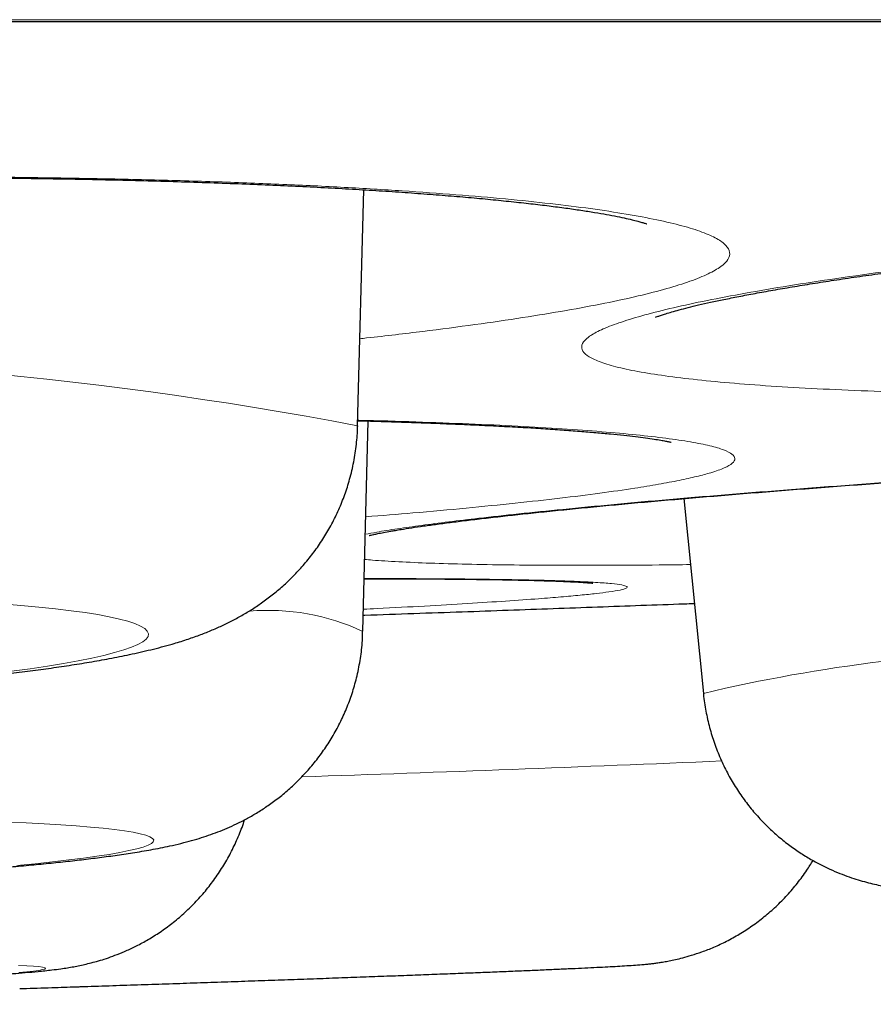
# Model space of a CAD drawing. Header units: millimetres. Extents: x 8 to 315, y 12 to 486.
# Tile 21 of 256: x 175.12 to 176.31, y 185.07 to 186.44. Entities that reach past the tile are written whole.
import ezdxf

# ---------------------------------------------------------------- set-up
doc = ezdxf.new("R2010")
doc.units = ezdxf.units.MM

msp = doc.modelspace()

# ---------------------------------------------------------------- linework, layer by layer
at = {"color": 252, "linetype": 'Continuous', "lineweight": 0}
msp.add_line((154.2591, 186.4406), (187.6547, 186.4406), dxfattribs=at)
at = {"color": 7, "linetype": 'Continuous', "lineweight": 30}
for p, q in [((154.2894, 186.4383), (187.6243, 186.4383)), ((175.5877, 185.8739), (175.5962, 186.2034)), ((175.5877, 185.8739), (175.5877, 185.8732)), ((175.5949, 185.5873), (175.6025, 185.8807)), ((176.0428, 185.7725), (176.0703, 185.5007)), ((176.0703, 185.5004), (176.0703, 185.5007))]:
    msp.add_line(p, q, dxfattribs=at)
at = {"color": 252, "linetype": 'Continuous', "lineweight": 0, "flags": 128}
for points in [[(175.1046, 185.5315), (175.1305, 185.535), (175.1547, 185.5387), (175.1772, 185.5424), (175.1978, 185.5461), (175.2166, 185.5499), (175.2334, 185.5537), (175.2483, 185.5576), (175.2613, 185.5614), (175.2722, 185.5652), (175.281, 185.569), (175.2878, 185.5728), (175.2926, 185.5766), (175.2952, 185.5803), (175.2957, 185.584), (175.2941, 185.5876), (175.2905, 185.5911), (175.2847, 185.5946), (175.2769, 185.598), (175.267, 185.6013), (175.2551, 185.6045), (175.2411, 185.6076), (175.2252, 185.6106), (175.2074, 185.6134), (175.1877, 185.6161), (175.1662, 185.6187), (175.1428, 185.6212), (175.1178, 185.6235), (175.0911, 185.6256)], [(175.1119, 185.2606), (175.1378, 185.2631), (175.162, 185.2657), (175.1844, 185.2683), (175.2051, 185.2709), (175.2238, 185.2735), (175.2407, 185.2761), (175.2556, 185.2788), (175.2685, 185.2813), (175.2794, 185.2839), (175.2883, 185.2864), (175.2951, 185.2889), (175.2998, 185.2914), (175.3025, 185.2938), (175.303, 185.2962), (175.3014, 185.2985), (175.2977, 185.3008), (175.292, 185.3029), (175.2841, 185.305), (175.2742, 185.3071), (175.2623, 185.309), (175.2484, 185.3109), (175.2325, 185.3126), (175.2147, 185.3143), (175.195, 185.3159), (175.1734, 185.3173), (175.1501, 185.3187), (175.1251, 185.3199), (175.0983, 185.321)], [(175.1521, 185.1171), (175.151, 185.118), (175.1479, 185.1188), (175.1426, 185.1195), (175.1353, 185.1202), (175.1259, 185.1208), (175.1144, 185.1213)], [(175.1147, 185.1111), (175.1261, 185.1122), (175.1354, 185.1133), (175.1427, 185.1143), (175.1479, 185.1153), (175.1511, 185.1162), (175.1521, 185.1171)]]:
    msp.add_lwpolyline(points, dxfattribs=at)
at = {"color": 252, "linetype": 'Continuous', "lineweight": 0}
for centre, radius, start, end in [((174.5702, 180.5695), 5.4012, 79.1414, 103.9139), ((175.4628, 185.3045), 0.3121, 64.9489, 94.7923), ((176.5903, 183.3107), 2.2509, 90.5134, 103.3577), ((173.203, 254.0622), 68.7167, 271.923816, 272.413423)]:
    msp.add_arc(centre, radius, start, end, dxfattribs=at)
at = {"color": 7, "linetype": 'Continuous', "lineweight": 30}
for points, knots in [([(172.8537, 186.0717), (172.8537, 186.0717), (172.8538, 186.0718), (172.8558, 186.0726), (172.8594, 186.0739), (172.8649, 186.0759), (172.8724, 186.0782), (172.8819, 186.081), (172.8935, 186.0841), (172.9072, 186.0875), (172.923, 186.0912), (172.9408, 186.095), (172.9606, 186.099), (172.9826, 186.1032), (173.0067, 186.1074), (173.0327, 186.1118), (173.0604, 186.1162), (173.0898, 186.1205), (173.121, 186.1249), (173.1539, 186.1293), (173.1885, 186.1337), (173.2246, 186.1381), (173.2623, 186.1424), (173.3013, 186.1466), (173.3418, 186.1508), (173.3835, 186.1549), (173.4266, 186.159), (173.4708, 186.1629), (173.5161, 186.1668), (173.5625, 186.1705), (173.6099, 186.1742), (173.6585, 186.1777), (173.7079, 186.1812), (173.7481, 186.1838), (173.7807, 186.1859), (173.8135, 186.188), (173.8571, 186.1906), (173.9094, 186.1935), (173.9622, 186.1963), (174.0155, 186.199), (174.0695, 186.2015), (174.1239, 186.2039), (174.1787, 186.2061), (174.2339, 186.2082), (174.2894, 186.2102), (174.345, 186.212), (174.4006, 186.2136), (174.456, 186.215), (174.5113, 186.2163), (174.5666, 186.2175), (174.6218, 186.2185), (174.6767, 186.2193), (174.7316, 186.2199), (174.786, 186.2204), (174.84, 186.2207), (174.8936, 186.2208), (174.9467, 186.2208), (174.9991, 186.2206), (175.0505, 186.2203), (175.101, 186.2197), (175.1507, 186.219), (175.1997, 186.2182), (175.248, 186.2172), (175.2955, 186.216), (175.3421, 186.2146), (175.3876, 186.2131), (175.4318, 186.2115), (175.4748, 186.2097), (175.5163, 186.2078), (175.5564, 186.2057), (175.5948, 186.2035), (175.6318, 186.2012), (175.6675, 186.1987), (175.7018, 186.1961), (175.7346, 186.1934), (175.7658, 186.1906), (175.7953, 186.1877), (175.8231, 186.1847), (175.8489, 186.1817), (175.8727, 186.1786), (175.8945, 186.1756), (175.914, 186.1726), (175.9314, 186.1696), (175.9466, 186.1668), (175.9598, 186.1641), (175.9705, 186.1616), (175.9787, 186.1595), (175.9847, 186.1578), (175.9888, 186.1566), (175.9911, 186.1558), (175.9913, 186.1557), (175.9913, 186.1557)], [0, 0, 0, 0, 0.005354, 0.012824, 0.020808, 0.0293, 0.038278, 0.047701, 0.057519, 0.067674, 0.078137, 0.08863, 0.099535, 0.110737, 0.122157, 0.133717, 0.145348, 0.156897, 0.168725, 0.180585, 0.192489, 0.204453, 0.216485, 0.228565, 0.24059, 0.252703, 0.264862, 0.277023, 0.289141, 0.301248, 0.313466, 0.325678, 0.337901, 0.350151, 0.354975, 0.361451, 0.373694, 0.385899, 0.398094, 0.410299, 0.422528, 0.43481, 0.447068, 0.459345, 0.471666, 0.483989, 0.496265, 0.508458, 0.520681, 0.532924, 0.545159, 0.557405, 0.569678, 0.582001, 0.594223, 0.606506, 0.618821, 0.631106, 0.643303, 0.655406, 0.667529, 0.679714, 0.691942, 0.704198, 0.716468, 0.728731, 0.740968, 0.753162, 0.765297, 0.777354, 0.789318, 0.801222, 0.813181, 0.825163, 0.837148, 0.849107, 0.861013, 0.87284, 0.884557, 0.896128, 0.907517, 0.918681, 0.929573, 0.940175, 0.950843, 0.961203, 0.970158, 0.97862, 0.986545, 0.993911, 1, 1, 1, 1]), ([(176.0037, 186.0255), (176.0037, 186.0255), (176.0034, 186.0254), (176.0045, 186.0259), (176.007, 186.0268), (176.0115, 186.0284), (176.0178, 186.0304), (176.0261, 186.0329), (176.0365, 186.0358), (176.049, 186.0391), (176.0635, 186.0426), (176.0802, 186.0464), (176.0989, 186.0503), (176.1196, 186.0545), (176.1424, 186.0588), (176.1673, 186.0633), (176.194, 186.0679), (176.2224, 186.0725), (176.2525, 186.0772), (176.2843, 186.0819), (176.3179, 186.0867), (176.353, 186.0915), (176.3896, 186.0963), (176.4278, 186.1011), (176.4674, 186.1059), (176.5083, 186.1107), (176.5505, 186.1154), (176.5939, 186.1201), (176.6386, 186.1248), (176.6842, 186.1294), (176.7309, 186.1339), (176.7787, 186.1384), (176.8275, 186.1429), (176.8772, 186.1472), (176.9207, 186.1509), (176.9567, 186.1538), (176.9929, 186.1567), (177.0367, 186.1602), (177.0893, 186.1641), (177.1423, 186.168), (177.1959, 186.1718), (177.2501, 186.1754), (177.3047, 186.179), (177.3597, 186.1824), (177.415, 186.1857), (177.4706, 186.1889), (177.5263, 186.1919), (177.5819, 186.1948), (177.6373, 186.1976), (177.6926, 186.2002), (177.7479, 186.2026), (177.803, 186.205), (177.8579, 186.2071), (177.9126, 186.2092), (177.9669, 186.211), (178.0208, 186.2127), (178.0742, 186.2143), (178.1271, 186.2157), (178.1792, 186.2169), (178.2304, 186.218), (178.2806, 186.2188), (178.33, 186.2196), (178.3788, 186.2201), (178.4268, 186.2205), (178.4739, 186.2208), (178.5201, 186.2208), (178.5652, 186.2207), (178.6091, 186.2205), (178.6517, 186.22), (178.6928, 186.2194), (178.7325, 186.2187), (178.7705, 186.2178), (178.8071, 186.2168), (178.8423, 186.2155), (178.8761, 186.2142), (178.9084, 186.2127), (178.9392, 186.2111), (178.9683, 186.2093), (178.9955, 186.2074), (179.0209, 186.2054), (179.0442, 186.2034), (179.0655, 186.2013), (179.0846, 186.1992), (179.1014, 186.197), (179.1161, 186.195), (179.1288, 186.1929), (179.139, 186.1911), (179.1466, 186.1895), (179.1521, 186.1883), (179.1555, 186.1874), (179.1572, 186.1869), (179.1571, 186.1869), (179.1571, 186.1869)], [0, 0, 0, 0, 0.001106, 0.008141, 0.015719, 0.023846, 0.032506, 0.041665, 0.051275, 0.061274, 0.071597, 0.082194, 0.092943, 0.103924, 0.115192, 0.126666, 0.13827, 0.149935, 0.161497, 0.173336, 0.185194, 0.197086, 0.209025, 0.221027, 0.233106, 0.245081, 0.257145, 0.269257, 0.281375, 0.293449, 0.305503, 0.317669, 0.329823, 0.341985, 0.354169, 0.361224, 0.367664, 0.379843, 0.391983, 0.404113, 0.416251, 0.428415, 0.44063, 0.45282, 0.465029, 0.477281, 0.489534, 0.501741, 0.513864, 0.526018, 0.538191, 0.550356, 0.562533, 0.574735, 0.586989, 0.599142, 0.611355, 0.6236, 0.635816, 0.647946, 0.659984, 0.67204, 0.684157, 0.696317, 0.708507, 0.720711, 0.73291, 0.745085, 0.757218, 0.769294, 0.781295, 0.793205, 0.805058, 0.816961, 0.82889, 0.840825, 0.852735, 0.864596, 0.87638, 0.888056, 0.899589, 0.91094, 0.922067, 0.932919, 0.943474, 0.954067, 0.964335, 0.97315, 0.981443, 0.989169, 0.996311, 1, 1, 1, 1]), ([(174.4371, 185.4852), (174.4443, 185.4854), (174.4654, 185.486), (174.5001, 185.4871), (174.5413, 185.4885), (174.5823, 185.4901), (174.623, 185.4918), (174.6634, 185.4937), (174.7033, 185.4958), (174.7428, 185.498), (174.7816, 185.5003), (174.8199, 185.5028), (174.8574, 185.5055), (174.8942, 185.5082), (174.9302, 185.5111), (174.9653, 185.5142), (174.9995, 185.5174), (175.0328, 185.5207), (175.0652, 185.5242), (175.0966, 185.5278), (175.1271, 185.5316), (175.1567, 185.5356), (175.1855, 185.5398), (175.2138, 185.5444), (175.2418, 185.5493), (175.2704, 185.555), (175.2994, 185.5616), (175.3255, 185.5684), (175.3479, 185.5753), (175.3658, 185.5816), (175.3823, 185.588), (175.3978, 185.5948), (175.4129, 185.6022), (175.4277, 185.6103), (175.4426, 185.6194), (175.4574, 185.6295), (175.4722, 185.6409), (175.487, 185.6536), (175.5014, 185.6677), (175.5153, 185.6831), (175.5285, 185.6999), (175.5407, 185.7179), (175.5518, 185.737), (175.5616, 185.7571), (175.57, 185.7779), (175.577, 185.8001), (175.5826, 185.8236), (175.5861, 185.8481), (175.5878, 185.8649), (175.5877, 185.8735), (175.5877, 185.8739)], [0, 0, 0, 0, 0.013184, 0.038237, 0.063296, 0.088362, 0.113442, 0.13854, 0.163662, 0.188814, 0.214005, 0.239242, 0.264535, 0.289896, 0.315339, 0.340883, 0.366548, 0.392363, 0.418366, 0.444604, 0.471146, 0.498087, 0.525566, 0.553802, 0.583156, 0.614286, 0.648551, 0.683239, 0.706253, 0.726085, 0.743468, 0.759169, 0.77375, 0.787634, 0.801134, 0.81449, 0.827841, 0.84128, 0.854869, 0.868618, 0.882505, 0.896494, 0.910554, 0.924656, 0.938784, 0.952923, 0.96853, 0.983977, 0.99923, 1, 1, 1, 1]), ([(175.5879, 185.8811), (175.5973, 185.8809), (175.6198, 185.8803), (175.6538, 185.8792), (175.6901, 185.8779), (175.7246, 185.8765), (175.7576, 185.8751), (175.789, 185.8735), (175.8188, 185.8719), (175.8468, 185.8702), (175.8732, 185.8684), (175.8977, 185.8665), (175.9203, 185.8647), (175.9409, 185.8628), (175.9593, 185.8609), (175.9756, 185.859), (175.9897, 185.8572), (176.0016, 185.8555), (176.0108, 185.854), (176.0175, 185.8527), (176.0221, 185.8518), (176.0247, 185.8512), (176.0258, 185.8509), (176.0255, 185.851), (176.0255, 185.851)], [0, 0, 0, 0, 0.038424, 0.09228, 0.145901, 0.199078, 0.251717, 0.304897, 0.357731, 0.410326, 0.462727, 0.51497, 0.5669, 0.617766, 0.667903, 0.717141, 0.765275, 0.812049, 0.857155, 0.895733, 0.931987, 0.965741, 0.996919, 1, 1, 1, 1]), ([(175.604, 185.7209), (175.604, 185.721), (175.6042, 185.721), (175.6063, 185.7216), (175.6101, 185.7224), (175.616, 185.7237), (175.6238, 185.7252), (175.6322, 185.7268), (175.6406, 185.7282), (175.6501, 185.7298), (175.663, 185.7318), (175.6798, 185.7343), (175.6987, 185.7369), (175.7194, 185.7396), (175.7422, 185.7424), (175.7669, 185.7454), (175.7934, 185.7484), (175.8217, 185.7515), (175.8517, 185.7546), (175.8835, 185.7578), (175.9168, 185.7611), (175.9516, 185.7644), (175.9878, 185.7677), (176.0255, 185.771), (176.0646, 185.7744), (176.105, 185.7778), (176.1469, 185.7812), (176.19, 185.7846), (176.2343, 185.788), (176.2797, 185.7915), (176.3262, 185.7949), (176.374, 185.7983), (176.4102, 185.8008), (176.4307, 185.8022), (176.4347, 185.8025)], [0, 0, 0, 0, 0.016227, 0.037829, 0.061446, 0.087027, 0.114448, 0.143531, 0.160319, 0.179347, 0.21163, 0.244402, 0.277763, 0.311623, 0.345931, 0.380661, 0.415947, 0.451066, 0.486582, 0.522341, 0.558201, 0.594005, 0.629625, 0.665591, 0.70154, 0.737523, 0.773582, 0.809777, 0.846032, 0.882105, 0.918418, 0.954822, 0.991131, 1, 1, 1, 1]), ([(175.5968, 185.6607), (175.6007, 185.6607), (175.616, 185.6607), (175.6413, 185.6607), (175.6727, 185.6605), (175.7024, 185.6604), (175.7304, 185.6601), (175.7568, 185.6598), (175.7814, 185.6595), (175.804, 185.6591), (175.8248, 185.6586), (175.8437, 185.6581), (175.8606, 185.6576), (175.8754, 185.657), (175.8881, 185.6564), (175.8983, 185.6559), (175.9059, 185.6554), (175.9113, 185.655), (175.9147, 185.6547), (175.9163, 185.6545), (175.9161, 185.6545), (175.9161, 185.6545)], [0, 0, 0, 0, 0.020781, 0.083351, 0.145766, 0.208116, 0.270488, 0.332878, 0.394745, 0.456211, 0.517286, 0.577876, 0.637844, 0.696987, 0.755015, 0.811509, 0.860298, 0.905879, 0.947614, 0.985068, 1, 1, 1, 1]), ([(175.5955, 185.6099), (175.5962, 185.6099), (175.62, 185.6107), (175.6662, 185.6123), (175.733, 185.6146), (175.7979, 185.6169), (175.8609, 185.6191), (175.9228, 185.6214), (175.9837, 185.6236), (176.0287, 185.6252), (176.0529, 185.6261), (176.0576, 185.6263)], [0, 0, 0, 0, 0.00396, 0.144117, 0.284273, 0.419504, 0.554735, 0.690905, 0.827075, 0.966207, 1, 1, 1, 1]), ([(174.4444, 185.2247), (174.4515, 185.2249), (174.4724, 185.2254), (174.5068, 185.2264), (174.5475, 185.2277), (174.5881, 185.2291), (174.6284, 185.2306), (174.6683, 185.2322), (174.7077, 185.2339), (174.7466, 185.2357), (174.785, 185.2376), (174.8226, 185.2395), (174.8596, 185.2415), (174.8957, 185.2436), (174.931, 185.2458), (174.9653, 185.248), (174.9987, 185.2504), (175.0311, 185.2527), (175.0624, 185.2552), (175.0926, 185.2577), (175.1217, 185.2603), (175.1498, 185.263), (175.1768, 185.2658), (175.2028, 185.2687), (175.228, 185.2718), (175.2527, 185.2751), (175.2776, 185.2789), (175.3029, 185.2832), (175.3253, 185.2877), (175.3443, 185.2922), (175.3589, 185.2962), (175.3726, 185.3003), (175.3857, 185.3048), (175.3987, 185.3098), (175.4119, 185.3155), (175.4255, 185.3219), (175.4394, 185.3295), (175.4539, 185.3382), (175.4687, 185.3483), (175.4838, 185.3599), (175.4988, 185.3731), (175.5134, 185.3878), (175.5274, 185.4038), (175.5405, 185.4212), (175.5525, 185.4397), (175.5631, 185.4591), (175.5724, 185.4795), (175.5802, 185.5005), (175.5866, 185.5229), (175.5914, 185.5464), (175.5942, 185.5681), (175.5946, 185.5818), (175.5947, 185.5872)], [0, 0, 0, 0, 0.012924, 0.037486, 0.062051, 0.086622, 0.1112, 0.135791, 0.160398, 0.185023, 0.209674, 0.234354, 0.25907, 0.28383, 0.308642, 0.333518, 0.358471, 0.38352, 0.408687, 0.434002, 0.459505, 0.485255, 0.511331, 0.537856, 0.565024, 0.593166, 0.622919, 0.655726, 0.689994, 0.710196, 0.727407, 0.742371, 0.755772, 0.768165, 0.779978, 0.791552, 0.803111, 0.814829, 0.826862, 0.839274, 0.852054, 0.865135, 0.878436, 0.891888, 0.905437, 0.919048, 0.932697, 0.94637, 0.96006, 0.975147, 0.990068, 1, 1, 1, 1]), ([(176.0703, 185.5007), (176.0703, 185.5002), (176.0709, 185.4919), (176.0736, 185.4759), (176.0786, 185.4532), (176.0854, 185.4312), (176.0937, 185.41), (176.1035, 185.3898), (176.1146, 185.3706), (176.1269, 185.3525), (176.1402, 185.3356), (176.1545, 185.32), (176.1694, 185.3057), (176.1849, 185.2928), (176.2006, 185.2813), (176.2164, 185.2713), (176.2318, 185.2627), (176.2466, 185.2555), (176.2607, 185.2495), (176.2739, 185.2446), (176.2863, 185.2405), (176.2981, 185.2372), (176.3093, 185.2344), (176.3202, 185.2321), (176.3311, 185.2301), (176.3424, 185.2283), (176.3549, 185.2266), (176.3698, 185.225), (176.3885, 185.2235), (176.4098, 185.2222), (176.4325, 185.2212), (176.4553, 185.2205), (176.4793, 185.22), (176.5047, 185.2196), (176.5309, 185.2194), (176.5581, 185.2193), (176.5863, 185.2194), (176.6157, 185.2196), (176.6461, 185.2199), (176.6777, 185.2204), (176.7103, 185.2209), (176.7439, 185.2216), (176.7784, 185.2224), (176.8139, 185.2233), (176.8502, 185.2243), (176.8873, 185.2254), (176.9251, 185.2266), (176.9635, 185.2279), (177.0025, 185.2293), (177.0419, 185.2308), (177.0818, 185.2324), (177.122, 185.2341), (177.1624, 185.2359), (177.203, 185.2377), (177.2436, 185.2397), (177.2843, 185.2417), (177.3248, 185.2437), (177.3652, 185.2458), (177.4053, 185.248), (177.4451, 185.2503), (177.4845, 185.2526), (177.5234, 185.2549), (177.5617, 185.2573), (177.5993, 185.2597), (177.6362, 185.2622), (177.6724, 185.2647), (177.7076, 185.2672), (177.742, 185.2697), (177.7753, 185.2723), (177.8076, 185.2748), (177.8388, 185.2774), (177.8689, 185.28), (177.8978, 185.2826), (177.9255, 185.2852), (177.952, 185.2878), (177.9774, 185.2904), (178.0015, 185.2931), (178.0247, 185.2958), (178.047, 185.2986), (178.069, 185.3017), (178.0918, 185.3052), (178.1129, 185.3089), (178.1311, 185.3128), (178.145, 185.3161), (178.1565, 185.3192), (178.1678, 185.3227), (178.1792, 185.3265), (178.1909, 185.3309), (178.2032, 185.3361), (178.2162, 185.3423), (178.23, 185.3496), (178.2445, 185.3582), (178.2596, 185.3685), (178.2749, 185.3804), (178.2902, 185.3938), (178.305, 185.4088), (178.3191, 185.4252), (178.3321, 185.4428), (178.3439, 185.4615), (178.3544, 185.4811), (178.3635, 185.5015), (178.371, 185.5226), (178.3772, 185.5448), (178.3799, 185.5602), (178.3813, 185.5682)], [0, 0, 0, 0, 0.000446, 0.007596, 0.014661, 0.021643, 0.028546, 0.035368, 0.04211, 0.048768, 0.055339, 0.061814, 0.068183, 0.074427, 0.080519, 0.086427, 0.092116, 0.097563, 0.10278, 0.10782, 0.112774, 0.117765, 0.122894, 0.128328, 0.134273, 0.141001, 0.148923, 0.158768, 0.172216, 0.189057, 0.203564, 0.217102, 0.231415, 0.245059, 0.258305, 0.271298, 0.28412, 0.296818, 0.309425, 0.321963, 0.334446, 0.346886, 0.359292, 0.371671, 0.384026, 0.396364, 0.408685, 0.420995, 0.433294, 0.445584, 0.457868, 0.470146, 0.482421, 0.494693, 0.506963, 0.519233, 0.531503, 0.543775, 0.556048, 0.568326, 0.580608, 0.592896, 0.605192, 0.617497, 0.629814, 0.642145, 0.654492, 0.666859, 0.679251, 0.691673, 0.704131, 0.716634, 0.729195, 0.741829, 0.754558, 0.767414, 0.780445, 0.793726, 0.807386, 0.821666, 0.837099, 0.855297, 0.867802, 0.875515, 0.882265, 0.888258, 0.893771, 0.899026, 0.904205, 0.909407, 0.914763, 0.920366, 0.926257, 0.932422, 0.938806, 0.945345, 0.951987, 0.958695, 0.965445, 0.972222, 0.979018, 0.985826, 0.992643, 1, 1, 1, 1]), ([(173.1281, 185.3497), (173.1283, 185.3475), (173.1288, 185.3376), (173.1315, 185.32), (173.1364, 185.2973), (173.1431, 185.2754), (173.1512, 185.2542), (173.1608, 185.234), (173.1718, 185.2148), (173.1839, 185.1967), (173.1971, 185.1798), (173.2113, 185.1641), (173.2262, 185.1497), (173.2418, 185.1366), (173.2578, 185.1249), (173.2739, 185.1146), (173.2899, 185.1057), (173.3054, 185.0983), (173.32, 185.0923), (173.3335, 185.0874), (173.3457, 185.0837), (173.3568, 185.0807), (173.3668, 185.0784), (173.3761, 185.0765), (173.3847, 185.075), (173.393, 185.0738), (173.4013, 185.0728), (173.4101, 185.0718), (173.42, 185.071), (173.4331, 185.0701), (173.4488, 185.0693), (173.4668, 185.0686), (173.4849, 185.0681), (173.5042, 185.0677), (173.5249, 185.0674), (173.5474, 185.0672), (173.571, 185.067), (173.5958, 185.067), (173.6219, 185.0669), (173.6493, 185.067), (173.6779, 185.0671), (173.7078, 185.0673), (173.7388, 185.0675), (173.771, 185.0678), (173.8042, 185.0682), (173.8384, 185.0686), (173.8736, 185.0691), (173.9096, 185.0696), (173.9465, 185.0702), (173.984, 185.0709), (174.0222, 185.0716), (174.061, 185.0723), (174.1002, 185.0731), (174.1399, 185.074), (174.1799, 185.0749), (174.2201, 185.0758), (174.2605, 185.0768), (174.3009, 185.0778), (174.3413, 185.0789), (174.3817, 185.08), (174.4218, 185.0811), (174.4616, 185.0822), (174.5012, 185.0834), (174.5402, 185.0846), (174.5788, 185.0859), (174.6167, 185.0871), (174.654, 185.0884), (174.6905, 185.0897), (174.7262, 185.091), (174.7609, 185.0924), (174.7947, 185.0937), (174.8275, 185.095), (174.8592, 185.0964), (174.8897, 185.0977), (174.919, 185.099), (174.947, 185.1004), (174.9737, 185.1017), (174.9991, 185.103), (175.0232, 185.1044), (175.0459, 185.1057), (175.0672, 185.107), (175.0873, 185.1084), (175.1063, 185.1098), (175.1244, 185.1112), (175.1426, 185.1129), (175.1584, 185.1146), (175.1719, 185.1163), (175.182, 185.1178), (175.1908, 185.1193), (175.1996, 185.121), (175.2086, 185.123), (175.2182, 185.1254), (175.2285, 185.1283), (175.2399, 185.1319), (175.2524, 185.1365), (175.2663, 185.1423), (175.2814, 185.1495), (175.2976, 185.1585), (175.3142, 185.1691), (175.3309, 185.1814), (175.3471, 185.1952), (175.3626, 185.2105), (175.3771, 185.227), (175.3904, 185.2446), (175.4025, 185.2633), (175.4132, 185.2829), (175.4223, 185.3033), (175.4278, 185.3172), (175.4298, 185.3244), (175.4298, 185.3244)], [0, 0, 0, 0, 0.001961, 0.009029, 0.016013, 0.022914, 0.029733, 0.03647, 0.043124, 0.049693, 0.056173, 0.062559, 0.068841, 0.075007, 0.081037, 0.086898, 0.092544, 0.097913, 0.102943, 0.10761, 0.111952, 0.116067, 0.120088, 0.124166, 0.128419, 0.133041, 0.138264, 0.144414, 0.152018, 0.162138, 0.178106, 0.192393, 0.205721, 0.218437, 0.231866, 0.244892, 0.257669, 0.270286, 0.282794, 0.295224, 0.307595, 0.319923, 0.332216, 0.344483, 0.356728, 0.368956, 0.38117, 0.393372, 0.405565, 0.41775, 0.429928, 0.442101, 0.45427, 0.466436, 0.478599, 0.49076, 0.502919, 0.515078, 0.527236, 0.539395, 0.551555, 0.563715, 0.575878, 0.588044, 0.600213, 0.612386, 0.624564, 0.636748, 0.64894, 0.661141, 0.673353, 0.685578, 0.697819, 0.71008, 0.722365, 0.73468, 0.747035, 0.759439, 0.77191, 0.78447, 0.797156, 0.810023, 0.82317, 0.836784, 0.851281, 0.867932, 0.878389, 0.885222, 0.891145, 0.896269, 0.900877, 0.905207, 0.909466, 0.913763, 0.918278, 0.923155, 0.928479, 0.934242, 0.940351, 0.946692, 0.953179, 0.959759, 0.966398, 0.973076, 0.979782, 0.986507, 0.993247, 0.999997, 1, 1, 1, 1]), ([(175.1988, 185.0915), (175.2011, 185.0916), (175.2169, 185.0921), (175.2458, 185.0931), (175.2855, 185.0944), (175.3248, 185.0957), (175.3636, 185.097), (175.4019, 185.0983), (175.4396, 185.0997), (175.4767, 185.1009), (175.5129, 185.1022), (175.5483, 185.1035), (175.5827, 185.1048), (175.6162, 185.106), (175.6486, 185.1072), (175.6798, 185.1084), (175.7099, 185.1095), (175.7387, 185.1107), (175.7661, 185.1117), (175.7922, 185.1128), (175.8169, 185.1138), (175.8401, 185.1148), (175.8618, 185.1158), (175.882, 185.1167), (175.9006, 185.1175), (175.9178, 185.1184), (175.9334, 185.1192), (175.9476, 185.1199), (175.9607, 185.1207), (175.9727, 185.1215), (175.9823, 185.1222), (175.9904, 185.1229), (175.9964, 185.1236), (176.002, 185.1242), (176.008, 185.1251), (176.0148, 185.1261), (176.0225, 185.1275), (176.0314, 185.1293), (176.0419, 185.1319), (176.0543, 185.1354), (176.0689, 185.1402), (176.0854, 185.1467), (176.1029, 185.1549), (176.1207, 185.1648), (176.1384, 185.1762), (176.1555, 185.1891), (176.1719, 185.2034), (176.1874, 185.219), (176.2017, 185.2359), (176.2138, 185.2521), (176.2205, 185.263), (176.2233, 185.2676)], [0, 0, 0, 0, 0.004743, 0.0315328, 0.0583237, 0.0851162, 0.1119107, 0.1387079, 0.1655084, 0.192313, 0.2191224, 0.2459378, 0.2727603, 0.2995914, 0.3264328, 0.3532867, 0.3801561, 0.4070444, 0.4339563, 0.4608981, 0.4878782, 0.5149082, 0.5420047, 0.5691921, 0.5965076, 0.6240106, 0.6518024, 0.6800698, 0.7092032, 0.7402007, 0.7711988, 0.7875065, 0.7980239, 0.8069917, 0.8147567, 0.8218723, 0.8288389, 0.8359469, 0.8437429, 0.8527301, 0.8632804, 0.8753523, 0.8884544, 0.9021508, 0.9162275, 0.9305609, 0.9450692, 0.9596987, 0.9744144, 0.989193, 1, 1, 1, 1]), ([(175.1162, 185.0889), (175.1193, 185.089), (175.1358, 185.0895), (175.1634, 185.0904), (175.1878, 185.0912), (175.1988, 185.0915)], [0, 0, 0, 0, 0.113231, 0.599676, 1, 1, 1, 1])]:
    msp.add_open_spline(points, degree=3, knots=knots, dxfattribs=at)
at = {"color": 252, "linetype": 'Continuous', "lineweight": 0}
for points, knots in [([(173.7701, 186.1864), (173.8052, 186.1885), (173.8755, 186.1928), (173.9844, 186.1985), (174.0952, 186.2037), (174.2074, 186.2083), (174.3204, 186.2123), (174.4339, 186.2155), (174.5475, 186.2182), (174.6607, 186.2201), (174.7727, 186.2214), (174.8829, 186.222), (174.991, 186.2218), (175.0967, 186.221), (175.1995, 186.2195), (175.2986, 186.2173), (175.3936, 186.2145), (175.4841, 186.211), (175.57, 186.2068), (175.6507, 186.202), (175.7258, 186.1966), (175.795, 186.1906), (175.8577, 186.1841), (175.914, 186.1771), (175.9636, 186.1695), (176.0063, 186.1615), (176.0417, 186.1532), (176.0695, 186.1444), (176.09, 186.1352), (176.1029, 186.1258), (176.1082, 186.1161), (176.1059, 186.1062), (176.0958, 186.0962), (176.0781, 186.086), (176.0528, 186.0757), (176.0203, 186.0654), (175.9806, 186.0552), (175.9336, 186.045), (175.8796, 186.0349), (175.8191, 186.0249), (175.7524, 186.0152), (175.6793, 186.0057), (175.6251, 185.9992), (175.594, 185.9959), (175.5909, 185.9956)], [0, 0, 0, 0, 0.02427, 0.048622, 0.073003, 0.097356, 0.121625, 0.145895, 0.170248, 0.194629, 0.218981, 0.243251, 0.267521, 0.291873, 0.316254, 0.340607, 0.364876, 0.389146, 0.413499, 0.437879, 0.462232, 0.486502, 0.510771, 0.535124, 0.559505, 0.583858, 0.608127, 0.632397, 0.65675, 0.68113, 0.705483, 0.729753, 0.754022, 0.778375, 0.802756, 0.827108, 0.851378, 0.875648, 0.9, 0.924381, 0.948734, 0.973004, 0.997273, 1, 1, 1, 1]), ([(176.4226, 185.9193), (176.4069, 185.9196), (176.3636, 185.9204), (176.2988, 185.9226), (176.228, 185.9257), (176.1637, 185.9294), (176.1058, 185.9338), (176.0548, 185.9388), (176.0106, 185.9444), (175.9735, 185.9505), (175.9437, 185.9572), (175.9214, 185.9644), (175.9068, 185.9721), (175.8998, 185.9803), (175.9004, 185.9888), (175.9085, 185.9977), (175.9242, 186.0069), (175.9477, 186.0164), (175.9786, 186.0262), (176.0168, 186.0362), (176.062, 186.0463), (176.114, 186.0565), (176.1729, 186.0668), (176.2382, 186.077), (176.3097, 186.0873), (176.3868, 186.0975), (176.4693, 186.1075), (176.5569, 186.1174), (176.6493, 186.127), (176.7461, 186.1364), (176.8463, 186.1455), (176.9158, 186.1513), (176.9504, 186.1542)], [0, 0, 0, 0, 0.019302, 0.053156, 0.08705, 0.120904, 0.154643, 0.188382, 0.222236, 0.256129, 0.289983, 0.323722, 0.357461, 0.391315, 0.425209, 0.459063, 0.492802, 0.526541, 0.560395, 0.594288, 0.628142, 0.661881, 0.69562, 0.729474, 0.763368, 0.797222, 0.830961, 0.864692, 0.898538, 0.932423, 0.966269, 1, 1, 1, 1]), ([(175.5879, 185.8819), (175.5883, 185.8819), (175.6171, 185.8813), (175.6693, 185.8796), (175.744, 185.8768), (175.8121, 185.8736), (175.8741, 185.8699), (175.9295, 185.8659), (175.9778, 185.8615), (176.0192, 185.8567), (176.0535, 185.8516), (176.0804, 185.8462), (176.0998, 185.8405), (176.1115, 185.8345), (176.1155, 185.8283), (176.1119, 185.8219), (176.1008, 185.8153), (176.0834, 185.8091), (176.0616, 185.8033), (176.0372, 185.7979), (176.0083, 185.7925), (175.972, 185.7865), (175.9267, 185.78), (175.8709, 185.773), (175.8086, 185.7661), (175.74, 185.7592), (175.6705, 185.7528), (175.6213, 185.7489), (175.5991, 185.7471)], [0, 0, 0, 0, 0.000636, 0.042281, 0.084068, 0.125903, 0.16769, 0.209335, 0.25098, 0.292767, 0.334603, 0.37639, 0.418035, 0.45968, 0.501467, 0.543302, 0.585089, 0.626734, 0.659277, 0.691864, 0.724451, 0.756993, 0.798638, 0.840426, 0.882261, 0.924048, 0.965693, 1, 1, 1, 1]), ([(175.7568, 185.745), (175.775, 185.7471), (175.8115, 185.7512), (175.8747, 185.7576), (175.9447, 185.7643), (176.0221, 185.7713), (176.1049, 185.7782), (176.1926, 185.7852), (176.285, 185.7922), (176.3658, 185.7981), (176.417, 185.8016), (176.4347, 185.8028)], [0, 0, 0, 0, 0.111876, 0.223752, 0.342488, 0.46163, 0.580909, 0.700051, 0.818787, 0.937523, 1, 1, 1, 1]), ([(175.5984, 185.7228), (175.6035, 185.7237), (175.6163, 185.7262), (175.6429, 185.7303), (175.6763, 185.7351), (175.714, 185.74), (175.7425, 185.7433), (175.7568, 185.745)], [0, 0, 0, 0, 0.141543, 0.356009, 0.570772, 0.785535, 1, 1, 1, 1]), ([(176.0521, 185.6804), (176.0375, 185.6802), (175.9954, 185.6797), (175.9318, 185.6794), (175.8613, 185.6794), (175.7972, 185.6799), (175.7393, 185.6809), (175.6881, 185.6823), (175.6443, 185.6843), (175.6141, 185.6861), (175.6011, 185.6873), (175.5975, 185.6877)], [0, 0, 0, 0, 0.067276, 0.193632, 0.319988, 0.446777, 0.573711, 0.700499, 0.826856, 0.953212, 1, 1, 1, 1]), ([(175.5968, 185.6609), (175.6101, 185.6609), (175.6472, 185.6609), (175.7014, 185.6607), (175.7594, 185.6601), (175.8103, 185.6594), (175.8543, 185.6584), (175.8913, 185.6571), (175.921, 185.6556), (175.9432, 185.6539), (175.9576, 185.652), (175.9645, 185.6499), (175.9637, 185.6475), (175.9554, 185.645), (175.9407, 185.6425), (175.9213, 185.6401), (175.899, 185.6377), (175.8722, 185.6353), (175.8382, 185.6326), (175.7952, 185.6295), (175.742, 185.6261), (175.6817, 185.6226), (175.6328, 185.6199), (175.6021, 185.6184), (175.5957, 185.6181)], [0, 0, 0, 0, 0.028058, 0.078253, 0.128276, 0.1783, 0.228494, 0.278746, 0.328941, 0.378964, 0.428988, 0.479182, 0.529434, 0.579629, 0.629652, 0.668742, 0.707885, 0.747029, 0.786119, 0.836142, 0.886336, 0.936589, 0.986783, 1, 1, 1, 1])]:
    msp.add_open_spline(points, degree=3, knots=knots, dxfattribs=at)

doc.saveas('drawing.dxf')
